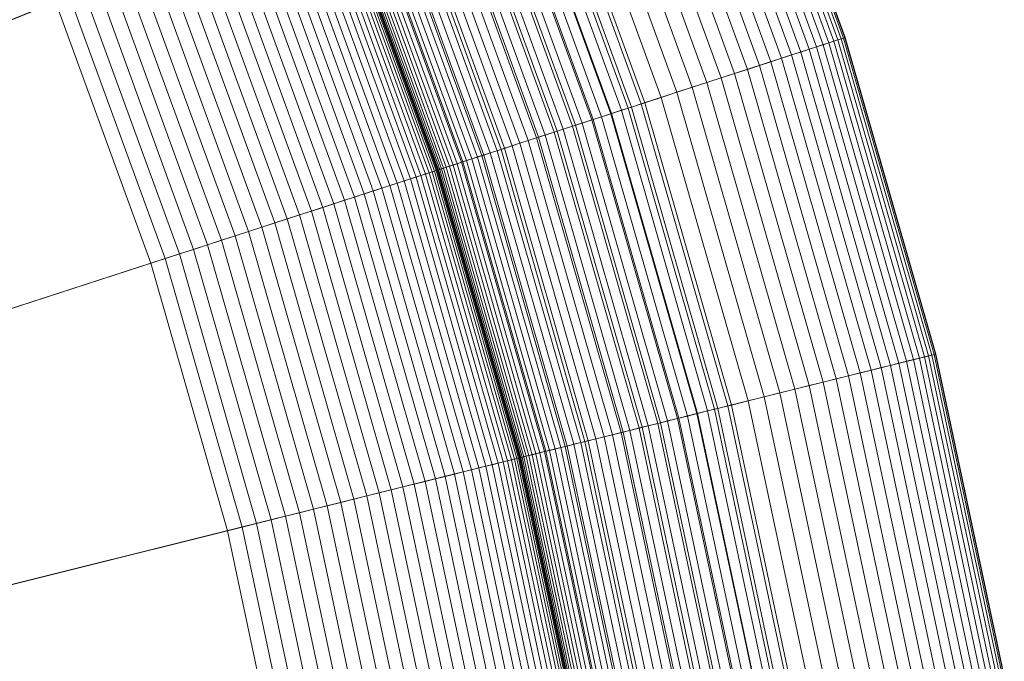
# Model space of a CAD drawing. Header units: millimetres. Extents: x -219 to 220, y -220 to 220.
# Tile 133 of 146: x 171 to 217, y 39 to 69. Entities that reach past the tile are written whole.
import ezdxf

# ---------------------------------------------------------------- set-up
doc = ezdxf.new("R2010")
doc.units = ezdxf.units.MM
doc.layers.add('LUCIDO_1', color=1, linetype='Continuous', lineweight=20, true_color=0xff0000)
doc.layers.add('Nessuna', color=7, linetype='Continuous', lineweight=9)

# ---------------------------------------------------------------- blocks, each defined once
blk = doc.blocks.new('Group-1')
at = {"layer": 'Nessuna', "color": 7, "linetype": 'Continuous', "lineweight": 9, "transparency": 33554687}
for points in [[(167.229, 112.492, -79.962), (174.673, 100.58, -79.962), (44.646, 25.509, -89.301), (42.756, 28.534, -89.301)], [(174.673, 100.58, -79.962), (181.267, 88.177, -79.962), (46.321, 22.36, -89.301), (44.646, 25.509, -89.301)], [(181.267, 88.177, -79.962), (186.98, 75.345, -79.962), (47.771, 19.101, -89.301), (46.321, 22.36, -89.301)], [(195.101, 78.626), (200.114, 64.852), (209.625, 67.943), (204.373, 82.372)], [(204.044, 82.24, -63.75), (209.288, 67.833, -63.75), (209.099, 67.772, -64.671), (203.86, 82.165, -64.671)], [(204.188, 82.298, -62.82), (209.435, 67.881, -62.82), (209.288, 67.833, -63.75), (204.044, 82.24, -63.75)], [(204.29, 82.339, -61.883), (209.54, 67.915, -61.883), (209.435, 67.881, -62.82), (204.188, 82.298, -62.82)], [(204.352, 82.364, -60.943), (209.604, 67.936, -60.943), (209.54, 67.915, -61.883), (204.29, 82.339, -61.883)], [(204.373, 82.372, -60), (209.625, 67.943, -60), (209.604, 67.936, -60.943), (204.352, 82.364, -60.943)], [(204.373, 82.372), (209.625, 67.943), (209.625, 67.943, -60), (204.373, 82.372, -60)], [(203.069, 81.846, -67.366), (208.288, 67.508, -67.366), (207.938, 67.395, -68.234), (202.728, 81.708, -68.234)], [(203.372, 81.968, -66.481), (208.598, 67.609, -66.481), (208.288, 67.508, -67.366), (203.069, 81.846, -67.366)], [(203.636, 82.075, -65.583), (208.869, 67.697, -65.583), (208.598, 67.609, -66.481), (203.372, 81.968, -66.481)], [(203.86, 82.165, -64.671), (209.099, 67.772, -64.671), (208.869, 67.697, -65.583), (203.636, 82.075, -65.583)], [(46.321, 22.36, -69.262), (47.771, 19.101, -69.262), (172.785, 69.61, -60.875), (167.506, 81.466, -60.875)], [(201.934, 81.387, -69.914), (207.124, 67.13, -69.914), (206.661, 66.98, -70.721), (201.483, 81.205, -70.721)], [(202.35, 81.555, -69.084), (207.55, 67.268, -69.084), (207.124, 67.13, -69.914), (201.934, 81.387, -69.914)], [(202.728, 81.708, -68.234), (207.938, 67.395, -68.234), (207.55, 67.268, -69.084), (202.35, 81.555, -69.084)], [(200.998, 81.009, -71.505), (206.163, 66.818, -71.505), (205.63, 66.645, -72.263), (200.478, 80.799, -72.263)], [(201.483, 81.205, -70.721), (206.661, 66.98, -70.721), (206.163, 66.818, -71.505), (200.998, 81.009, -71.505)], [(199.926, 80.576, -72.994), (205.063, 66.461, -72.994), (204.465, 66.266, -73.696), (199.342, 80.34, -73.696)], [(200.478, 80.799, -72.263), (205.63, 66.645, -72.263), (205.063, 66.461, -72.994), (199.926, 80.576, -72.994)], [(198.729, 80.092, -74.368), (203.836, 66.062, -74.368), (203.177, 65.848, -75.008), (198.087, 79.833, -75.008)], [(199.342, 80.34, -73.696), (204.465, 66.266, -73.696), (203.836, 66.062, -74.368), (198.729, 80.092, -74.368)], [(197.417, 79.562, -75.614), (202.49, 65.624, -75.614), (201.777, 65.393, -76.186), (196.722, 79.281, -76.186)], [(198.087, 79.833, -75.008), (203.177, 65.848, -75.008), (202.49, 65.624, -75.614), (197.417, 79.562, -75.614)], [(196.722, 79.281, -76.186), (201.777, 65.393, -76.186), (201.039, 65.153, -76.721), (196.003, 78.991, -76.721)], [(195.261, 78.691, -77.22), (200.278, 64.906, -77.22), (199.496, 64.651, -77.68), (194.498, 78.383, -77.68)], [(194.646, 78.442, -0.012), (199.648, 64.701, -0.012), (200.114, 64.852), (195.101, 78.626)], [(196.003, 78.991, -76.721), (201.039, 65.153, -76.721), (200.278, 64.906, -77.22), (195.261, 78.691, -77.22)], [(194.498, 78.383, -77.68), (199.496, 64.651, -77.68), (198.693, 64.391, -78.101), (193.716, 78.067, -78.101)], [(193.74, 78.077, -0.108), (198.719, 64.399, -0.108), (199.182, 64.55, -0.048), (194.192, 78.259, -0.048)], [(194.192, 78.259, -0.048), (199.182, 64.55, -0.048), (199.648, 64.701, -0.012), (194.646, 78.442, -0.012)], [(192.916, 77.743, -78.482), (197.873, 64.124, -78.482), (197.037, 63.852, -78.822), (192.101, 77.414, -78.822)], [(192.409, 77.539, -0.431), (197.353, 63.955, -0.431), (197.803, 64.102, -0.3), (192.848, 77.716, -0.3)], [(192.848, 77.716, -0.3), (197.803, 64.102, -0.3), (198.259, 64.25, -0.192), (193.292, 77.895, -0.192)], [(193.716, 78.067, -78.101), (198.693, 64.391, -78.101), (197.873, 64.124, -78.482), (192.916, 77.743, -78.482)], [(193.292, 77.895, -0.192), (198.259, 64.25, -0.192), (198.719, 64.399, -0.108), (193.74, 78.077, -0.108)], [(191.137, 77.025, -0.96), (196.048, 63.531, -0.96), (196.475, 63.67, -0.761), (191.553, 77.193, -0.761)], [(192.101, 77.414, -78.822), (197.037, 63.852, -78.822), (196.186, 63.576, -79.12), (191.271, 77.079, -79.12)], [(191.553, 77.193, -0.761), (196.475, 63.67, -0.761), (196.91, 63.811, -0.585), (191.977, 77.364, -0.585)], [(191.977, 77.364, -0.585), (196.91, 63.811, -0.585), (197.353, 63.955, -0.431), (192.409, 77.539, -0.431)], [(190.43, 76.739, -79.375), (195.323, 63.296, -79.375), (194.449, 63.012, -79.587), (189.578, 76.395, -79.587)], [(190.334, 76.7, -1.423), (195.225, 63.264, -1.423), (195.631, 63.396, -1.181), (190.73, 76.86, -1.181)], [(191.271, 77.079, -79.12), (196.186, 63.576, -79.12), (195.323, 63.296, -79.375), (190.43, 76.739, -79.375)], [(190.73, 76.86, -1.181), (195.631, 63.396, -1.181), (196.048, 63.531, -0.96), (191.137, 77.025, -0.96)], [(189.578, 76.395, -79.587), (194.449, 63.012, -79.587), (193.567, 62.725, -79.756), (188.718, 76.047, -79.756)], [(189.219, 76.25, -2.27), (194.081, 62.892, -2.27), (194.449, 63.012, -1.968), (189.578, 76.395, -1.968)], [(189.578, 76.395, -1.968), (194.449, 63.012, -1.968), (194.83, 63.136, -1.685), (189.95, 76.545, -1.685)], [(189.95, 76.545, -1.685), (194.83, 63.136, -1.685), (195.225, 63.264, -1.423), (190.334, 76.7, -1.423)], [(188.718, 76.047, -79.756), (193.567, 62.725, -79.756), (192.678, 62.436, -79.881), (187.851, 75.697, -79.881)], [(187.934, 75.731, -3.656), (192.762, 62.464, -3.656), (193.067, 62.563, -3.284), (188.231, 75.851, -3.284)], [(188.231, 75.851, -3.284), (193.067, 62.563, -3.284), (193.389, 62.667, -2.929), (188.545, 75.977, -2.929)], [(188.545, 75.977, -2.929), (193.389, 62.667, -2.929), (193.727, 62.777, -2.59), (188.874, 76.111, -2.59)], [(188.874, 76.111, -2.59), (193.727, 62.777, -2.59), (194.081, 62.892, -2.27), (189.219, 76.25, -2.27)], [(186.98, 75.345, -79.962), (191.785, 62.146, -79.962), (48.991, 15.75, -89.301), (47.771, 19.101, -89.301)], [(186.924, 75.323, -5.286), (191.727, 62.127, -5.286), (191.957, 62.202, -4.859), (187.148, 75.413, -4.859)], [(187.851, 75.697, -79.881), (192.678, 62.436, -79.881), (191.785, 62.146, -79.962), (186.98, 75.345, -79.962)], [(187.148, 75.413, -4.859), (191.957, 62.202, -4.859), (192.206, 62.283, -4.444), (187.392, 75.512, -4.444)], [(187.392, 75.512, -4.444), (192.206, 62.283, -4.444), (192.475, 62.37, -4.043), (187.654, 75.617, -4.043)], [(187.654, 75.617, -4.043), (192.475, 62.37, -4.043), (192.762, 62.464, -3.656), (187.934, 75.731, -3.656)], [(185.829, 74.88, -10), (190.604, 61.762, -10), (190.615, 61.766, -9.509), (185.84, 74.885, -9.509)], [(185.84, 74.885, -9.509), (190.615, 61.766, -9.509), (190.649, 61.777, -9.02), (185.874, 74.898, -9.02)], [(185.874, 74.898, -9.02), (190.649, 61.777, -9.02), (190.707, 61.796, -8.533), (185.929, 74.921, -8.533)], [(185.929, 74.921, -8.533), (190.707, 61.796, -8.533), (190.786, 61.822, -8.049), (186.007, 74.952, -8.049)], [(186.007, 74.952, -8.049), (190.786, 61.822, -8.049), (190.889, 61.855, -7.57), (186.107, 74.992, -7.57)], [(186.107, 74.992, -7.57), (190.889, 61.855, -7.57), (191.013, 61.895, -7.097), (186.228, 75.042, -7.097)], [(186.228, 75.042, -7.097), (191.013, 61.895, -7.097), (191.16, 61.943, -6.631), (186.371, 75.099, -6.631)], [(186.371, 75.099, -6.631), (191.16, 61.943, -6.631), (191.328, 61.998, -6.173), (186.535, 75.165, -6.173)], [(186.535, 75.165, -6.173), (191.328, 61.998, -6.173), (191.517, 62.059, -5.724), (186.719, 75.24, -5.724)], [(186.719, 75.24, -5.724), (191.517, 62.059, -5.724), (191.727, 62.127, -5.286), (186.924, 75.323, -5.286)], [(184.596, 74.382, -52.08), (189.339, 61.351, -52.08), (189.601, 61.436, -51.429), (184.852, 74.485, -51.429)], [(184.852, 74.485, -51.429), (189.601, 61.436, -51.429), (189.834, 61.512, -50.765), (185.079, 74.577, -50.765)], [(185.079, 74.577, -50.765), (189.834, 61.512, -50.765), (190.037, 61.578, -50.091), (185.276, 74.657, -50.091)], [(185.276, 74.657, -50.091), (190.037, 61.578, -50.091), (190.209, 61.634, -49.408), (185.444, 74.725, -49.408)], [(185.444, 74.725, -49.408), (190.209, 61.634, -49.408), (190.351, 61.68, -48.716), (185.583, 74.781, -48.716)], [(185.583, 74.781, -48.716), (190.351, 61.68, -48.716), (190.461, 61.716, -48.019), (185.69, 74.824, -48.019)], [(185.69, 74.824, -48.019), (190.461, 61.716, -48.019), (190.54, 61.742, -47.317), (185.767, 74.855, -47.317)], [(185.767, 74.855, -47.317), (190.54, 61.742, -47.317), (190.588, 61.757, -46.611), (185.814, 74.874, -46.611)], [(185.814, 74.874, -46.611), (190.588, 61.757, -46.611), (190.604, 61.762, -45.904), (185.829, 74.88, -45.904)], [(185.829, 74.88, -45.904), (190.604, 61.762, -45.904), (190.604, 61.762, -10), (185.829, 74.88, -10)], [(183.298, 73.857, -54.533), (188.007, 60.919, -54.533), (188.381, 61.04, -53.945), (183.662, 74.005, -53.945)], [(183.662, 74.005, -53.945), (188.381, 61.04, -53.945), (188.728, 61.153, -53.339), (184, 74.141, -53.339)], [(184, 74.141, -53.339), (188.728, 61.153, -53.339), (189.047, 61.257, -52.717), (184.312, 74.267, -52.717)], [(184.312, 74.267, -52.717), (189.047, 61.257, -52.717), (189.339, 61.351, -52.08), (184.596, 74.382, -52.08)], [(182.056, 73.356, -56.176), (186.734, 60.505, -56.176), (187.183, 60.651, -55.65), (182.494, 73.533, -55.65)], [(182.494, 73.533, -55.65), (187.183, 60.651, -55.65), (187.607, 60.789, -55.102), (182.908, 73.7, -55.102)], [(182.908, 73.7, -55.102), (187.607, 60.789, -55.102), (188.007, 60.919, -54.533), (183.298, 73.857, -54.533)], [(181.115, 72.975, -57.16), (185.768, 60.191, -57.16), (186.262, 60.352, -56.68), (181.596, 73.17, -56.68)], [(181.596, 73.17, -56.68), (186.262, 60.352, -56.68), (186.734, 60.505, -56.176), (182.056, 73.356, -56.176)], [(180.091, 72.562, -58.043), (184.718, 59.85, -58.043), (185.253, 60.024, -57.615), (180.613, 72.773, -57.615)], [(180.613, 72.773, -57.615), (185.253, 60.024, -57.615), (185.768, 60.191, -57.16), (181.115, 72.975, -57.16)], [(178.995, 72.119, -58.819), (183.594, 59.485, -58.819), (184.165, 59.67, -58.445), (179.552, 72.344, -58.445)], [(179.552, 72.344, -58.445), (184.165, 59.67, -58.445), (184.718, 59.85, -58.043), (180.091, 72.562, -58.043)], [(177.836, 71.651, -59.48), (182.405, 59.098, -59.48), (183.007, 59.294, -59.164), (178.423, 71.888, -59.164)], [(178.423, 71.888, -59.164), (183.007, 59.294, -59.164), (183.594, 59.485, -58.819), (178.995, 72.119, -58.819)], [(176.625, 71.161, -60.02), (181.162, 58.695, -60.02), (181.79, 58.898, -59.766), (177.237, 71.409, -59.766)], [(177.237, 71.409, -59.766), (181.79, 58.898, -59.766), (182.405, 59.098, -59.48), (177.836, 71.651, -59.48)], [(175.372, 70.655, -60.435), (179.877, 58.277, -60.435), (180.524, 58.487, -60.244), (176.003, 70.91, -60.244)], [(176.003, 70.91, -60.244), (180.524, 58.487, -60.244), (181.162, 58.695, -60.02), (176.625, 71.161, -60.02)], [(174.088, 70.136, -60.721), (178.56, 57.849, -60.721), (179.222, 58.064, -60.595), (174.733, 70.397, -60.595)], [(174.733, 70.397, -60.595), (179.222, 58.064, -60.595), (179.877, 58.277, -60.435), (175.372, 70.655, -60.435)], [(172.785, 69.61, -60.875), (177.223, 57.415, -60.875), (177.894, 57.633, -60.815), (173.438, 69.874, -60.815)], [(173.438, 69.874, -60.815), (177.894, 57.633, -60.815), (178.56, 57.849, -60.721), (174.088, 70.136, -60.721)], [(47.771, 19.101, -69.262), (48.991, 15.75, -69.262), (177.223, 57.415, -60.875), (172.785, 69.61, -60.875)], [(200.114, 64.852), (204.154, 50.762), (213.857, 53.182), (209.625, 67.943)], [(208.598, 67.609, -66.481), (212.81, 52.921, -66.481), (212.493, 52.842, -67.366), (208.288, 67.508, -67.366)], [(208.869, 67.697, -65.583), (213.086, 52.989, -65.583), (212.81, 52.921, -66.481), (208.598, 67.609, -66.481)], [(209.099, 67.772, -64.671), (213.321, 53.048, -64.671), (213.086, 52.989, -65.583), (208.869, 67.697, -65.583)], [(209.288, 67.833, -63.75), (213.513, 53.096, -63.75), (213.321, 53.048, -64.671), (209.099, 67.772, -64.671)], [(209.435, 67.881, -62.82), (213.664, 53.133, -62.82), (213.513, 53.096, -63.75), (209.288, 67.833, -63.75)], [(209.54, 67.915, -61.883), (213.771, 53.16, -61.883), (213.664, 53.133, -62.82), (209.435, 67.881, -62.82)], [(209.604, 67.936, -60.943), (213.836, 53.176, -60.943), (213.771, 53.16, -61.883), (209.54, 67.915, -61.883)], [(209.625, 67.943, -60), (213.857, 53.182, -60), (213.836, 53.176, -60.943), (209.604, 67.936, -60.943)], [(209.625, 67.943), (213.857, 53.182), (213.857, 53.182, -60), (209.625, 67.943, -60)], [(207.124, 67.13, -69.914), (211.306, 52.546, -69.914), (210.834, 52.428, -70.721), (206.661, 66.98, -70.721)], [(207.55, 67.268, -69.084), (211.74, 52.654, -69.084), (211.306, 52.546, -69.914), (207.124, 67.13, -69.914)], [(207.938, 67.395, -68.234), (212.136, 52.753, -68.234), (211.74, 52.654, -69.084), (207.55, 67.268, -69.084)], [(208.288, 67.508, -67.366), (212.493, 52.842, -67.366), (212.136, 52.753, -68.234), (207.938, 67.395, -68.234)], [(205.63, 66.645, -72.263), (209.781, 52.165, -72.263), (209.204, 52.021, -72.994), (205.063, 66.461, -72.994)], [(206.163, 66.818, -71.505), (210.325, 52.301, -71.505), (209.781, 52.165, -72.263), (205.63, 66.645, -72.263)], [(206.661, 66.98, -70.721), (210.834, 52.428, -70.721), (210.325, 52.301, -71.505), (206.163, 66.818, -71.505)], [(204.465, 66.266, -73.696), (208.593, 51.869, -73.696), (207.951, 51.709, -74.368), (203.836, 66.062, -74.368)], [(205.063, 66.461, -72.994), (209.204, 52.021, -72.994), (208.593, 51.869, -73.696), (204.465, 66.266, -73.696)], [(203.177, 65.848, -75.008), (207.279, 51.542, -75.008), (206.579, 51.367, -75.614), (202.49, 65.624, -75.614)], [(203.836, 66.062, -74.368), (207.951, 51.709, -74.368), (207.279, 51.542, -75.008), (203.177, 65.848, -75.008)], [(201.777, 65.393, -76.186), (205.851, 51.185, -76.186), (205.098, 50.998, -76.721), (201.039, 65.153, -76.721)], [(202.49, 65.624, -75.614), (206.579, 51.367, -75.614), (205.851, 51.185, -76.186), (201.777, 65.393, -76.186)], [(200.278, 64.906, -77.22), (204.322, 50.804, -77.22), (203.523, 50.605, -77.68), (199.496, 64.651, -77.68)], [(199.648, 64.701, -0.012), (203.678, 50.644, -0.012), (204.154, 50.762), (200.114, 64.852)], [(201.039, 65.153, -76.721), (205.098, 50.998, -76.721), (204.322, 50.804, -77.22), (200.278, 64.906, -77.22)], [(198.693, 64.391, -78.101), (202.705, 50.401, -78.101), (201.868, 50.192, -78.482), (197.873, 64.124, -78.482)], [(198.259, 64.25, -0.192), (202.261, 50.291, -0.192), (202.731, 50.408, -0.108), (198.719, 64.399, -0.108)], [(199.496, 64.651, -77.68), (203.523, 50.605, -77.68), (202.705, 50.401, -78.101), (198.693, 64.391, -78.101)], [(198.719, 64.399, -0.108), (202.731, 50.408, -0.108), (203.203, 50.525, -0.048), (199.182, 64.55, -0.048)], [(199.182, 64.55, -0.048), (203.203, 50.525, -0.048), (203.678, 50.644, -0.012), (199.648, 64.701, -0.012)], [(196.91, 63.811, -0.585), (200.886, 49.947, -0.585), (201.338, 50.06, -0.431), (197.353, 63.955, -0.431)], [(197.873, 64.124, -78.482), (201.868, 50.192, -78.482), (201.014, 49.98, -78.822), (197.037, 63.852, -78.822)], [(197.353, 63.955, -0.431), (201.338, 50.06, -0.431), (201.797, 50.175, -0.3), (197.803, 64.102, -0.3)], [(197.803, 64.102, -0.3), (201.797, 50.175, -0.3), (202.261, 50.291, -0.192), (198.259, 64.25, -0.192)], [(196.186, 63.576, -79.12), (200.147, 49.763, -79.12), (199.266, 49.544, -79.375), (195.323, 63.296, -79.375)], [(195.631, 63.396, -1.181), (199.58, 49.622, -1.181), (200.006, 49.728, -0.96), (196.048, 63.531, -0.96)], [(196.048, 63.531, -0.96), (200.006, 49.728, -0.96), (200.441, 49.837, -0.761), (196.475, 63.67, -0.761)], [(197.037, 63.852, -78.822), (201.014, 49.98, -78.822), (200.147, 49.763, -79.12), (196.186, 63.576, -79.12)], [(196.475, 63.67, -0.761), (200.441, 49.837, -0.761), (200.886, 49.947, -0.585), (196.91, 63.811, -0.585)], [(194.449, 63.012, -79.587), (198.375, 49.321, -79.587), (197.475, 49.097, -79.756), (193.567, 62.725, -79.756)], [(194.081, 62.892, -2.27), (197.999, 49.228, -2.27), (198.374, 49.321, -1.968), (194.449, 63.012, -1.968)], [(195.323, 63.296, -79.375), (199.266, 49.544, -79.375), (198.375, 49.321, -79.587), (194.449, 63.012, -79.587)], [(194.449, 63.012, -1.968), (198.374, 49.321, -1.968), (198.764, 49.418, -1.685), (194.83, 63.136, -1.685)], [(194.83, 63.136, -1.685), (198.764, 49.418, -1.685), (199.166, 49.519, -1.423), (195.225, 63.264, -1.423)], [(195.225, 63.264, -1.423), (199.166, 49.519, -1.423), (199.58, 49.622, -1.181), (195.631, 63.396, -1.181)], [(193.567, 62.725, -79.756), (197.475, 49.097, -79.756), (196.568, 48.871, -79.881), (192.678, 62.436, -79.881)], [(192.762, 62.464, -3.656), (196.654, 48.892, -3.656), (196.965, 48.97, -3.284), (193.067, 62.563, -3.284)], [(193.067, 62.563, -3.284), (196.965, 48.97, -3.284), (197.293, 49.052, -2.929), (193.389, 62.667, -2.929)], [(193.389, 62.667, -2.929), (197.293, 49.052, -2.929), (197.638, 49.138, -2.59), (193.727, 62.777, -2.59)], [(193.727, 62.777, -2.59), (197.638, 49.138, -2.59), (197.999, 49.228, -2.27), (194.081, 62.892, -2.27)], [(191.785, 62.146, -79.962), (195.656, 48.644, -79.962), (49.974, 12.321, -89.301), (48.991, 15.75, -89.301)], [(191.328, 61.998, -6.173), (195.19, 48.527, -6.173), (195.383, 48.576, -5.724), (191.517, 62.059, -5.724)], [(191.517, 62.059, -5.724), (195.383, 48.576, -5.724), (195.597, 48.629, -5.286), (191.727, 62.127, -5.286)], [(191.727, 62.127, -5.286), (195.597, 48.629, -5.286), (195.832, 48.687, -4.859), (191.957, 62.202, -4.859)], [(192.678, 62.436, -79.881), (196.568, 48.871, -79.881), (195.656, 48.644, -79.962), (191.785, 62.146, -79.962)], [(191.957, 62.202, -4.859), (195.832, 48.687, -4.859), (196.087, 48.751, -4.444), (192.206, 62.283, -4.444)], [(192.206, 62.283, -4.444), (196.087, 48.751, -4.444), (196.361, 48.819, -4.043), (192.475, 62.37, -4.043)], [(192.475, 62.37, -4.043), (196.361, 48.819, -4.043), (196.654, 48.892, -3.656), (192.762, 62.464, -3.656)], [(189.834, 61.512, -50.765), (193.666, 48.147, -50.765), (193.873, 48.199, -50.091), (190.037, 61.578, -50.091)], [(190.037, 61.578, -50.091), (193.873, 48.199, -50.091), (194.049, 48.243, -49.408), (190.209, 61.634, -49.408)], [(190.209, 61.634, -49.408), (194.049, 48.243, -49.408), (194.193, 48.279, -48.716), (190.351, 61.68, -48.716)], [(190.351, 61.68, -48.716), (194.193, 48.279, -48.716), (194.306, 48.307, -48.019), (190.461, 61.716, -48.019)], [(190.461, 61.716, -48.019), (194.306, 48.307, -48.019), (194.387, 48.327, -47.317), (190.54, 61.742, -47.317)], [(190.54, 61.742, -47.317), (194.387, 48.327, -47.317), (194.435, 48.339, -46.611), (190.588, 61.757, -46.611)], [(190.588, 61.757, -46.611), (194.435, 48.339, -46.611), (194.451, 48.343, -45.904), (190.604, 61.762, -45.904)], [(190.604, 61.762, -10), (194.451, 48.343, -10), (194.463, 48.346, -9.509), (190.615, 61.766, -9.509)], [(190.604, 61.762, -45.904), (194.451, 48.343, -45.904), (194.451, 48.343, -10), (190.604, 61.762, -10)], [(190.615, 61.766, -9.509), (194.463, 48.346, -9.509), (194.498, 48.355, -9.02), (190.649, 61.777, -9.02)], [(190.649, 61.777, -9.02), (194.498, 48.355, -9.02), (194.556, 48.369, -8.533), (190.707, 61.796, -8.533)], [(190.707, 61.796, -8.533), (194.556, 48.369, -8.533), (194.638, 48.39, -8.049), (190.786, 61.822, -8.049)], [(190.786, 61.822, -8.049), (194.638, 48.39, -8.049), (194.742, 48.416, -7.57), (190.889, 61.855, -7.57)], [(190.889, 61.855, -7.57), (194.742, 48.416, -7.57), (194.869, 48.447, -7.097), (191.013, 61.895, -7.097)], [(191.013, 61.895, -7.097), (194.869, 48.447, -7.097), (195.019, 48.485, -6.631), (191.16, 61.943, -6.631)], [(191.16, 61.943, -6.631), (195.019, 48.485, -6.631), (195.19, 48.527, -6.173), (191.328, 61.998, -6.173)], [(188.381, 61.04, -53.945), (192.184, 47.778, -53.945), (192.538, 47.866, -53.339), (188.728, 61.153, -53.339)], [(188.728, 61.153, -53.339), (192.538, 47.866, -53.339), (192.864, 47.947, -52.717), (189.047, 61.257, -52.717)], [(189.047, 61.257, -52.717), (192.864, 47.947, -52.717), (193.161, 48.021, -52.08), (189.339, 61.351, -52.08)], [(189.339, 61.351, -52.08), (193.161, 48.021, -52.08), (193.428, 48.088, -51.429), (189.601, 61.436, -51.429)], [(189.601, 61.436, -51.429), (193.428, 48.088, -51.429), (193.666, 48.147, -50.765), (189.834, 61.512, -50.765)], [(186.734, 60.505, -56.176), (190.503, 47.359, -56.176), (190.961, 47.473, -55.65), (187.183, 60.651, -55.65)], [(187.183, 60.651, -55.65), (190.961, 47.473, -55.65), (191.395, 47.581, -55.102), (187.607, 60.789, -55.102)], [(187.607, 60.789, -55.102), (191.395, 47.581, -55.102), (191.802, 47.683, -54.533), (188.007, 60.919, -54.533)], [(188.007, 60.919, -54.533), (191.802, 47.683, -54.533), (192.184, 47.778, -53.945), (188.381, 61.04, -53.945)], [(185.253, 60.024, -57.615), (188.992, 46.982, -57.615), (189.518, 47.113, -57.16), (185.768, 60.191, -57.16)], [(185.768, 60.191, -57.16), (189.518, 47.113, -57.16), (190.022, 47.239, -56.68), (186.262, 60.352, -56.68)], [(186.262, 60.352, -56.68), (190.022, 47.239, -56.68), (190.503, 47.359, -56.176), (186.734, 60.505, -56.176)], [(184.165, 59.67, -58.445), (187.882, 46.705, -58.445), (188.447, 46.846, -58.043), (184.718, 59.85, -58.043)], [(184.718, 59.85, -58.043), (188.447, 46.846, -58.043), (188.992, 46.982, -57.615), (185.253, 60.024, -57.615)], [(182.405, 59.098, -59.48), (186.087, 46.258, -59.48), (186.701, 46.411, -59.164), (183.007, 59.294, -59.164)], [(183.007, 59.294, -59.164), (186.701, 46.411, -59.164), (187.3, 46.56, -58.819), (183.594, 59.485, -58.819)], [(183.594, 59.485, -58.819), (187.3, 46.56, -58.819), (187.882, 46.705, -58.445), (184.165, 59.67, -58.445)], [(181.162, 58.695, -60.02), (184.819, 45.942, -60.02), (185.459, 46.101, -59.766), (181.79, 58.898, -59.766)], [(181.79, 58.898, -59.766), (185.459, 46.101, -59.766), (186.087, 46.258, -59.48), (182.405, 59.098, -59.48)], [(179.877, 58.277, -60.435), (183.508, 45.615, -60.435), (184.168, 45.779, -60.244), (180.524, 58.487, -60.244)], [(180.524, 58.487, -60.244), (184.168, 45.779, -60.244), (184.819, 45.942, -60.02), (181.162, 58.695, -60.02)], [(178.56, 57.849, -60.721), (182.164, 45.28, -60.721), (182.839, 45.448, -60.595), (179.222, 58.064, -60.595)], [(179.222, 58.064, -60.595), (182.839, 45.448, -60.595), (183.508, 45.615, -60.435), (179.877, 58.277, -60.435)], [(177.223, 57.415, -60.875), (180.801, 44.94, -60.875), (181.484, 45.11, -60.815), (177.894, 57.633, -60.815)], [(177.894, 57.633, -60.815), (181.484, 45.11, -60.815), (182.164, 45.28, -60.721), (178.56, 57.849, -60.721)], [(48.991, 15.75, -69.262), (49.974, 12.321, -69.262), (180.801, 44.94, -60.875), (177.223, 57.415, -60.875)], [(204.154, 50.762), (207.202, 36.425), (217.05, 38.161), (213.857, 53.182)], [(212.493, 52.842, -67.366), (215.666, 37.917, -67.366), (215.303, 37.854, -68.234), (212.136, 52.753, -68.234)], [(212.81, 52.921, -66.481), (215.987, 37.974, -66.481), (215.666, 37.917, -67.366), (212.493, 52.842, -67.366)], [(213.086, 52.989, -65.583), (216.267, 38.023, -65.583), (215.987, 37.974, -66.481), (212.81, 52.921, -66.481)], [(213.321, 53.048, -64.671), (216.505, 38.065, -64.671), (216.267, 38.023, -65.583), (213.086, 52.989, -65.583)], [(213.513, 53.096, -63.75), (216.701, 38.1, -63.75), (216.505, 38.065, -64.671), (213.321, 53.048, -64.671)], [(213.664, 53.133, -62.82), (216.853, 38.127, -62.82), (216.701, 38.1, -63.75), (213.513, 53.096, -63.75)], [(213.771, 53.16, -61.883), (216.963, 38.146, -61.883), (216.853, 38.127, -62.82), (213.664, 53.133, -62.82)], [(213.836, 53.176, -60.943), (217.028, 38.158, -60.943), (216.963, 38.146, -61.883), (213.771, 53.16, -61.883)], [(213.857, 53.182, -60), (217.05, 38.161, -60), (217.028, 38.158, -60.943), (213.836, 53.176, -60.943)], [(213.857, 53.182), (217.05, 38.161), (217.05, 38.161, -60), (213.857, 53.182, -60)], [(210.834, 52.428, -70.721), (213.981, 37.62, -70.721), (213.465, 37.529, -71.505), (210.325, 52.301, -71.505)], [(211.306, 52.546, -69.914), (214.46, 37.705, -69.914), (213.981, 37.62, -70.721), (210.834, 52.428, -70.721)], [(211.74, 52.654, -69.084), (214.901, 37.783, -69.084), (214.46, 37.705, -69.914), (211.306, 52.546, -69.914)], [(212.136, 52.753, -68.234), (215.303, 37.854, -68.234), (214.901, 37.783, -69.084), (211.74, 52.654, -69.084)], [(209.204, 52.021, -72.994), (212.327, 37.329, -72.994), (211.707, 37.219, -73.696), (208.593, 51.869, -73.696)], [(209.781, 52.165, -72.263), (212.913, 37.432, -72.263), (212.327, 37.329, -72.994), (209.204, 52.021, -72.994)], [(210.325, 52.301, -71.505), (213.465, 37.529, -71.505), (212.913, 37.432, -72.263), (209.781, 52.165, -72.263)], [(207.279, 51.542, -75.008), (210.373, 36.984, -75.008), (209.662, 36.859, -75.614), (206.579, 51.367, -75.614)], [(207.951, 51.709, -74.368), (211.055, 37.104, -74.368), (210.373, 36.984, -75.008), (207.279, 51.542, -75.008)], [(208.593, 51.869, -73.696), (211.707, 37.219, -73.696), (211.055, 37.104, -74.368), (207.951, 51.709, -74.368)], [(205.098, 50.998, -76.721), (208.16, 36.594, -76.721), (207.372, 36.455, -77.22), (204.322, 50.804, -77.22)], [(205.851, 51.185, -76.186), (208.924, 36.729, -76.186), (208.16, 36.594, -76.721), (205.098, 50.998, -76.721)], [(206.579, 51.367, -75.614), (209.662, 36.859, -75.614), (208.924, 36.729, -76.186), (205.851, 51.185, -76.186)], [(203.523, 50.605, -77.68), (206.561, 36.312, -77.68), (205.731, 36.166, -78.101), (202.705, 50.401, -78.101)], [(203.203, 50.525, -0.048), (206.237, 36.255, -0.048), (206.719, 36.34, -0.012), (203.678, 50.644, -0.012)], [(204.322, 50.804, -77.22), (207.372, 36.455, -77.22), (206.561, 36.312, -77.68), (203.523, 50.605, -77.68)], [(203.678, 50.644, -0.012), (206.719, 36.34, -0.012), (207.202, 36.425), (204.154, 50.762)], [(201.868, 50.192, -78.482), (204.881, 36.016, -78.482), (204.015, 35.863, -78.822), (201.014, 49.98, -78.822)], [(201.338, 50.06, -0.431), (204.343, 35.921, -0.431), (204.809, 36.003, -0.3), (201.797, 50.175, -0.3)], [(201.797, 50.175, -0.3), (204.809, 36.003, -0.3), (205.281, 36.086, -0.192), (202.261, 50.291, -0.192)], [(202.705, 50.401, -78.101), (205.731, 36.166, -78.101), (204.881, 36.016, -78.482), (201.868, 50.192, -78.482)], [(202.261, 50.291, -0.192), (205.281, 36.086, -0.192), (205.757, 36.17, -0.108), (202.731, 50.408, -0.108)], [(202.731, 50.408, -0.108), (205.757, 36.17, -0.108), (206.237, 36.255, -0.048), (203.203, 50.525, -0.048)], [(199.166, 49.519, -1.423), (202.139, 35.532, -1.423), (202.56, 35.606, -1.181), (199.58, 49.622, -1.181)], [(200.147, 49.763, -79.12), (203.134, 35.708, -79.12), (202.24, 35.55, -79.375), (199.266, 49.544, -79.375)], [(199.58, 49.622, -1.181), (202.56, 35.606, -1.181), (202.991, 35.683, -0.96), (200.006, 49.728, -0.96)], [(200.006, 49.728, -0.96), (202.991, 35.683, -0.96), (203.433, 35.76, -0.761), (200.441, 49.837, -0.761)], [(201.014, 49.98, -78.822), (204.015, 35.863, -78.822), (203.134, 35.708, -79.12), (200.147, 49.763, -79.12)], [(200.441, 49.837, -0.761), (203.433, 35.76, -0.761), (203.884, 35.84, -0.585), (200.886, 49.947, -0.585)], [(200.886, 49.947, -0.585), (203.884, 35.84, -0.585), (204.343, 35.921, -0.431), (201.338, 50.06, -0.431)], [(198.375, 49.321, -79.587), (201.336, 35.391, -79.587), (200.422, 35.23, -79.756), (197.475, 49.097, -79.756)], [(197.638, 49.138, -2.59), (200.588, 35.259, -2.59), (200.954, 35.323, -2.27), (197.999, 49.228, -2.27)], [(197.999, 49.228, -2.27), (200.954, 35.323, -2.27), (201.335, 35.391, -1.968), (198.374, 49.321, -1.968)], [(198.374, 49.321, -1.968), (201.335, 35.391, -1.968), (201.731, 35.46, -1.685), (198.764, 49.418, -1.685)], [(199.266, 49.544, -79.375), (202.24, 35.55, -79.375), (201.336, 35.391, -79.587), (198.375, 49.321, -79.587)], [(198.764, 49.418, -1.685), (201.731, 35.46, -1.685), (202.139, 35.532, -1.423), (199.166, 49.519, -1.423)], [(196.568, 48.871, -79.881), (199.502, 35.067, -79.881), (198.577, 34.904, -79.962), (195.656, 48.644, -79.962)], [(195.832, 48.687, -4.859), (198.755, 34.936, -4.859), (199.014, 34.981, -4.444), (196.087, 48.751, -4.444)], [(196.087, 48.751, -4.444), (199.014, 34.981, -4.444), (199.292, 35.03, -4.043), (196.361, 48.819, -4.043)], [(196.361, 48.819, -4.043), (199.292, 35.03, -4.043), (199.589, 35.083, -3.656), (196.654, 48.892, -3.656)], [(197.475, 49.097, -79.756), (200.422, 35.23, -79.756), (199.502, 35.067, -79.881), (196.568, 48.871, -79.881)], [(196.654, 48.892, -3.656), (199.589, 35.083, -3.656), (199.905, 35.138, -3.284), (196.965, 48.97, -3.284)], [(196.965, 48.97, -3.284), (199.905, 35.138, -3.284), (200.238, 35.197, -2.929), (197.293, 49.052, -2.929)], [(197.293, 49.052, -2.929), (200.238, 35.197, -2.929), (200.588, 35.259, -2.59), (197.638, 49.138, -2.59)], [(195.656, 48.644, -79.962), (198.577, 34.904, -79.962), (50.716, 8.832, -89.301), (49.974, 12.321, -89.301)], [(193.873, 48.199, -50.091), (196.767, 34.585, -50.091), (196.945, 34.616, -49.408), (194.049, 48.243, -49.408)], [(194.049, 48.243, -49.408), (196.945, 34.616, -49.408), (197.092, 34.642, -48.716), (194.193, 48.279, -48.716)], [(194.193, 48.279, -48.716), (197.092, 34.642, -48.716), (197.206, 34.663, -48.019), (194.306, 48.307, -48.019)], [(194.306, 48.307, -48.019), (197.206, 34.663, -48.019), (197.288, 34.677, -47.317), (194.387, 48.327, -47.317)], [(194.387, 48.327, -47.317), (197.288, 34.677, -47.317), (197.337, 34.686, -46.611), (194.435, 48.339, -46.611)], [(194.435, 48.339, -46.611), (197.337, 34.686, -46.611), (197.354, 34.689, -45.904), (194.451, 48.343, -45.904)], [(194.451, 48.343, -10), (197.354, 34.689, -10), (197.366, 34.691, -9.509), (194.463, 48.346, -9.509)], [(194.451, 48.343, -45.904), (197.354, 34.689, -45.904), (197.354, 34.689, -10), (194.451, 48.343, -10)], [(194.463, 48.346, -9.509), (197.366, 34.691, -9.509), (197.401, 34.697, -9.02), (194.498, 48.355, -9.02)], [(194.498, 48.355, -9.02), (197.401, 34.697, -9.02), (197.46, 34.707, -8.533), (194.556, 48.369, -8.533)], [(194.556, 48.369, -8.533), (197.46, 34.707, -8.533), (197.543, 34.722, -8.049), (194.638, 48.39, -8.049)], [(194.638, 48.39, -8.049), (197.543, 34.722, -8.049), (197.649, 34.741, -7.57), (194.742, 48.416, -7.57)], [(194.742, 48.416, -7.57), (197.649, 34.741, -7.57), (197.778, 34.763, -7.097), (194.869, 48.447, -7.097)], [(194.869, 48.447, -7.097), (197.778, 34.763, -7.097), (197.93, 34.79, -6.631), (195.019, 48.485, -6.631)], [(195.019, 48.485, -6.631), (197.93, 34.79, -6.631), (198.104, 34.821, -6.173), (195.19, 48.527, -6.173)], [(195.19, 48.527, -6.173), (198.104, 34.821, -6.173), (198.299, 34.855, -5.724), (195.383, 48.576, -5.724)], [(195.383, 48.576, -5.724), (198.299, 34.855, -5.724), (198.517, 34.894, -5.286), (195.597, 48.629, -5.286)], [(195.597, 48.629, -5.286), (198.517, 34.894, -5.286), (198.755, 34.936, -4.859), (195.832, 48.687, -4.859)], [(191.802, 47.683, -54.533), (194.665, 34.214, -54.533), (195.052, 34.283, -53.945), (192.184, 47.778, -53.945)], [(192.184, 47.778, -53.945), (195.052, 34.283, -53.945), (195.412, 34.346, -53.339), (192.538, 47.866, -53.339)], [(192.538, 47.866, -53.339), (195.412, 34.346, -53.339), (195.742, 34.404, -52.717), (192.864, 47.947, -52.717)], [(192.864, 47.947, -52.717), (195.742, 34.404, -52.717), (196.044, 34.458, -52.08), (193.161, 48.021, -52.08)], [(193.161, 48.021, -52.08), (196.044, 34.458, -52.08), (196.316, 34.505, -51.429), (193.428, 48.088, -51.429)], [(193.428, 48.088, -51.429), (196.316, 34.505, -51.429), (196.557, 34.548, -50.765), (193.666, 48.147, -50.765)], [(193.666, 48.147, -50.765), (196.557, 34.548, -50.765), (196.767, 34.585, -50.091), (193.873, 48.199, -50.091)], [(190.022, 47.239, -56.68), (192.858, 33.896, -56.68), (193.347, 33.982, -56.176), (190.503, 47.359, -56.176)], [(190.503, 47.359, -56.176), (193.347, 33.982, -56.176), (193.811, 34.064, -55.65), (190.961, 47.473, -55.65)], [(190.961, 47.473, -55.65), (193.811, 34.064, -55.65), (194.251, 34.141, -55.102), (191.395, 47.581, -55.102)], [(191.395, 47.581, -55.102), (194.251, 34.141, -55.102), (194.665, 34.214, -54.533), (191.802, 47.683, -54.533)], [(188.447, 46.846, -58.043), (191.259, 33.614, -58.043), (191.813, 33.712, -57.615), (188.992, 46.982, -57.615)], [(188.992, 46.982, -57.615), (191.813, 33.712, -57.615), (192.346, 33.806, -57.16), (189.518, 47.113, -57.16)], [(189.518, 47.113, -57.16), (192.346, 33.806, -57.16), (192.858, 33.896, -56.68), (190.022, 47.239, -56.68)], [(186.087, 46.258, -59.48), (188.864, 33.192, -59.48), (189.487, 33.301, -59.164), (186.701, 46.411, -59.164)], [(186.701, 46.411, -59.164), (189.487, 33.301, -59.164), (190.095, 33.409, -58.819), (187.3, 46.56, -58.819)], [(187.3, 46.56, -58.819), (190.095, 33.409, -58.819), (190.686, 33.513, -58.445), (187.882, 46.705, -58.445)], [(187.882, 46.705, -58.445), (190.686, 33.513, -58.445), (191.259, 33.614, -58.043), (188.447, 46.846, -58.043)], [(184.168, 45.779, -60.244), (186.917, 32.848, -60.244), (187.578, 32.965, -60.02), (184.819, 45.942, -60.02)], [(184.819, 45.942, -60.02), (187.578, 32.965, -60.02), (188.227, 33.079, -59.766), (185.459, 46.101, -59.766)], [(185.459, 46.101, -59.766), (188.227, 33.079, -59.766), (188.864, 33.192, -59.48), (186.087, 46.258, -59.48)], [(182.839, 45.448, -60.595), (185.568, 32.61, -60.595), (186.247, 32.73, -60.435), (183.508, 45.615, -60.435)], [(183.508, 45.615, -60.435), (186.247, 32.73, -60.435), (186.917, 32.848, -60.244), (184.168, 45.779, -60.244)], [(180.801, 44.94, -60.875), (183.499, 32.246, -60.875), (184.193, 32.368, -60.815), (181.484, 45.11, -60.815)], [(181.484, 45.11, -60.815), (184.193, 32.368, -60.815), (184.883, 32.49, -60.721), (182.164, 45.28, -60.721)], [(182.164, 45.28, -60.721), (184.883, 32.49, -60.721), (185.568, 32.61, -60.595), (182.839, 45.448, -60.595)], [(49.974, 12.321, -69.262), (50.716, 8.832, -69.262), (183.499, 32.246, -60.875), (180.801, 44.94, -60.875)]]:
    blk.add_3dface(points, dxfattribs=at)

msp = doc.modelspace()

# ---------------------------------------------------------------- block references
at = {"layer": 'LUCIDO_1', "color": 7, "transparency": 33554687}
msp.add_blockref('Group-1', (0, 0), dxfattribs=at)

doc.saveas('drawing.dxf')
